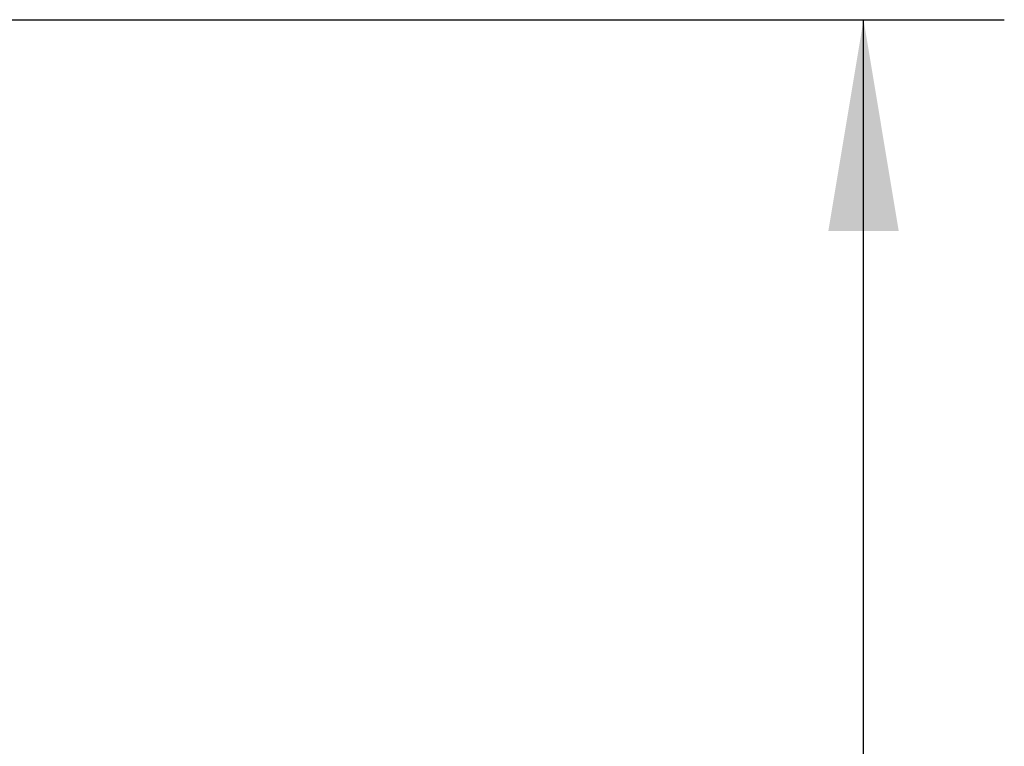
# Model space of a CAD drawing. Header units: millimetres. Extents: x 0 to 420, y 0 to 297.
# Tile 76 of 77: x 327 to 341, y 249 to 259. Entities that reach past the tile are written whole.
import ezdxf

# ---------------------------------------------------------------- set-up
doc = ezdxf.new("R2010")
doc.units = ezdxf.units.MM
doc.layers.add('QUOTE', color=174, linetype='Continuous')
doc.styles.add('SLDTEXTSTYLE3', font='TXT', dxfattribs={"width": 0.75})
doc.dimstyles.new('SLDDIMSTYLE0', dxfattribs={"dimtxt": 3, "dimasz": 3, "dimexe": 0, "dimexo": 0.0625, "dimgap": 0.75, "dimtad": 1, "dimlfac": 9.979656, "dimrnd": 1e-09, "dimzin": 12, "dimdsep": 46, "dimtxsty": 'SLDTEXTSTYLE3', "dimsah": 1, "dimcen": 0.09, "dimadec": 0, "dimazin": 3, "dimtfac": 1, "dimtdec": 3, "dimtofl": 0, "dimtmove": 0, "dimatfit": 3, "dimfxl": 0, "dimfrac": 2, "dimtolj": 1, "dimtzin": 12, "dimarcsym": 0})

# ---------------------------------------------------------------- blocks, each defined once
blk = doc.blocks.new('_D_2')
at = {"layer": 'QUOTE'}
for p, q in [((315.497, 258.885), (340.71, 258.885)), ((338.71, 168.791), (338.71, 258.885)), ((328.58, 168.791), (340.71, 168.791))]:
    blk.add_line(p, q, dxfattribs=at)
for points in [[(338.71, 258.885), (338.21, 255.885), (339.21, 255.885)], [(338.71, 168.791), (339.21, 171.791), (338.21, 171.791)]]:
    blk.add_solid(points, dxfattribs=at)
at = {"layer": 'QUOTE', "insert": (334.842, 208.85), "char_height": 3, "attachment_point": 1, "rotation": 90, "style": 'SLDTEXTSTYLE3'}
blk.add_mtext('899,1', dxfattribs=at)

msp = doc.modelspace()

# ---------------------------------------------------------------- dimensions: what is measured, and where the dimension line sits
at = {"layer": 'QUOTE'}
dim = msp.add_linear_dim(base=(338.7097, 258.8846), p1=(326.58, 168.7913), p2=(313.4972, 258.8846), angle=90, dimstyle='SLDDIMSTYLE0', dxfattribs=at)
dim.commit()
dim.dimension.update_dxf_attribs({"geometry": '_D_2', "text_midpoint": (338.7097, 213.8379), "dimtype": 160})

doc.saveas('drawing.dxf')
